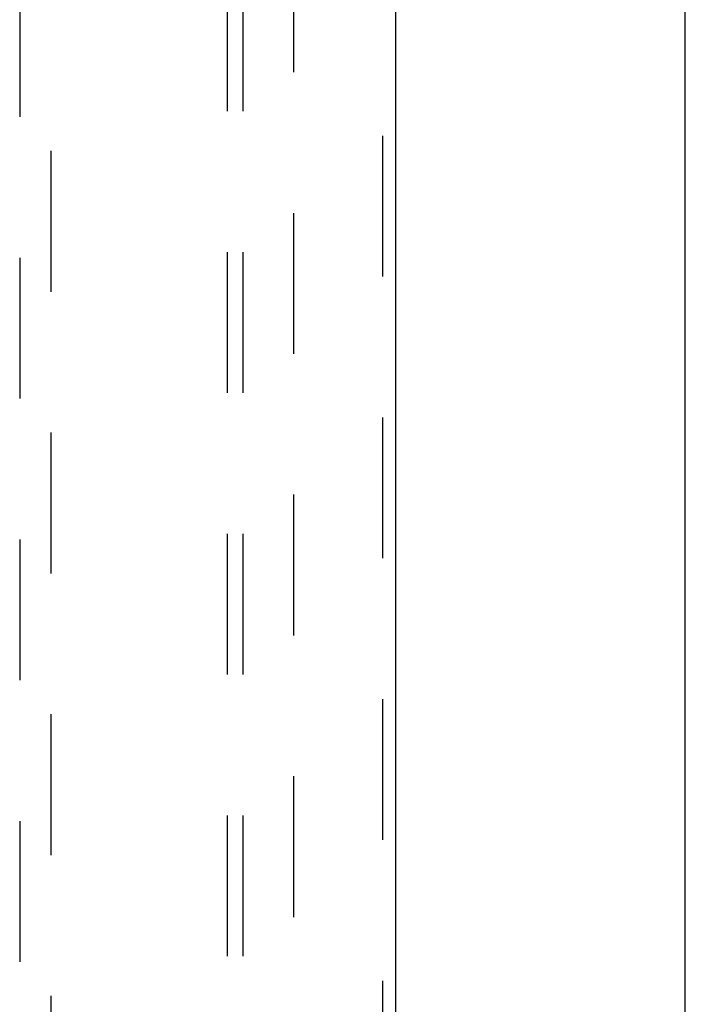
# Model space of a CAD drawing. Header units: inches. Extents: x 0 to 204, y 0 to 132.
# Tile 47 of 115: x 96.92 to 102.23, y 52.69 to 60.55. Entities that reach past the tile are written whole.
import ezdxf

# ---------------------------------------------------------------- set-up
doc = ezdxf.new("R2010")
doc.units = ezdxf.units.IN
doc.header["$LTSCALE"] = 11.243375
doc.header["$MEASUREMENT"] = 0
doc.linetypes.add('HIDDEN', pattern=[0.2, 0.1, -0.1])
doc.layers.get('0').update_dxf_attribs({"linetype": 'CONTINUOUS'})
for name, color, linetype in [('DEFAULT_2', 8, 'HIDDEN'), ('DOOR_ASSEMBLY', 7, 'CONTINUOUS'), ('SUBPANEL', 7, 'CONTINUOUS')]:
    doc.layers.add(name, color=color, linetype=linetype)

msp = doc.modelspace()

# ---------------------------------------------------------------- linework, layer by layer
at = {"color": 3, "linetype": 'Continuous'}
msp.add_line((102.2288, 9.5635), (102.2288, 89.3555), dxfattribs=at)
at = {"layer": 'DEFAULT_2', "color": 8, "linetype": 'HIDDEN'}
msp.add_line((99.1038, 12.9075), (99.1038, 86.0115), dxfattribs=at)
at = {"layer": 'DOOR_ASSEMBLY', "color": 8, "linetype": 'HIDDEN'}
for p, q in [((99.8123, 86.6055), (99.8123, 12.3135)), ((96.9163, 85.632), (96.9163, 51.6303)), ((97.1663, 51.6303), (97.1663, 85.632))]:
    msp.add_line(p, q, dxfattribs=at)
at = {"layer": 'DOOR_ASSEMBLY', "color": 3, "linetype": 'Continuous'}
msp.add_line((99.9163, 86.6055), (99.9163, 12.3135), dxfattribs=at)
at = {"layer": 'SUBPANEL', "color": 8, "linetype": 'HIDDEN'}
for p, q in [((98.5725, 83.4283), (98.5725, 15.4908)), ((98.6975, 83.4283), (98.6975, 15.4908))]:
    msp.add_line(p, q, dxfattribs=at)

doc.saveas('drawing.dxf')
